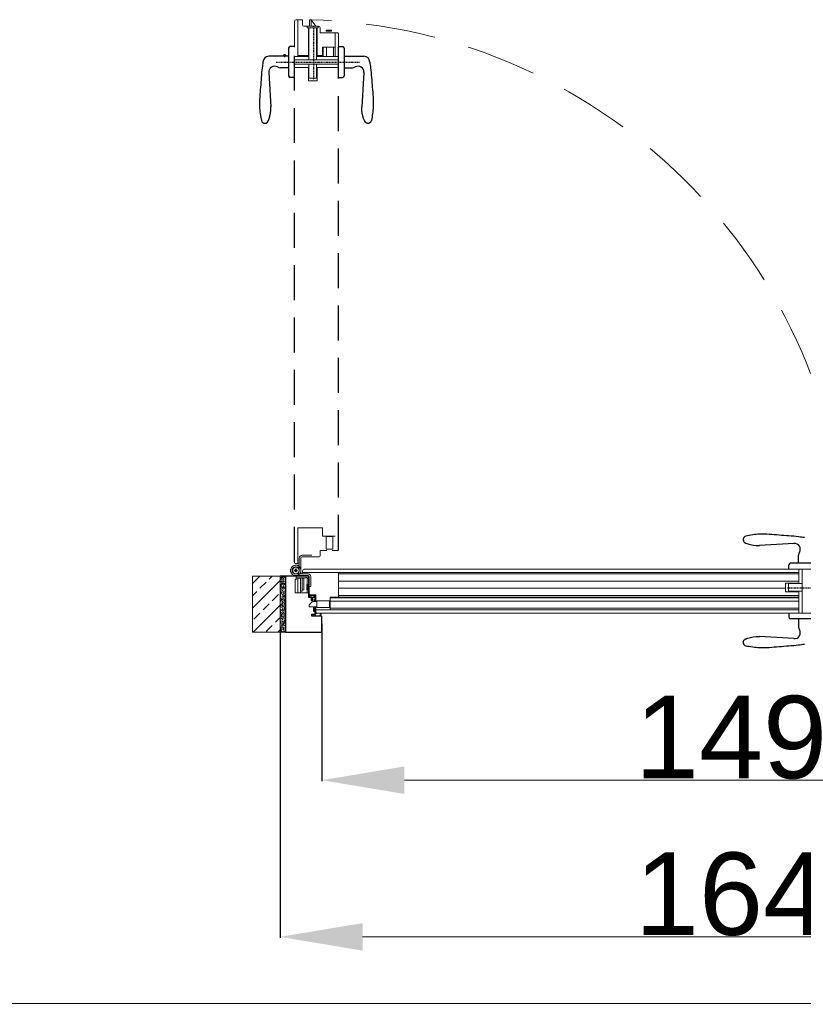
# Model space of a CAD drawing. Header units: millimetres. Extents: x 23192 to 149900, y -396339 to -79279.
# Tile 9 of 136: x 67847 to 67990, y -237910 to -237730. Entities that reach past the tile are written whole.
import ezdxf

# ---------------------------------------------------------------- set-up
doc = ezdxf.new("R2010")
doc.units = ezdxf.units.MM
for name, pattern in [('CENTER', [0.6, 0.375, -0.075, 0.075, -0.075]), ('DASHDOT', [25.4, 12.7, -6.35, 0, -6.35]), ('DASHED', [19.05, 12.7, -6.35]), ('HIDDENX2', [19.05, 12.7, -6.35])]:
    doc.linetypes.add(name, pattern=pattern)
doc.layers.get('0').update_dxf_attribs({"lineweight": 0})
for name, color, linetype, lineweight in [('! Ślusarka opisy', 2, 'Continuous', 15), ('0_LEGENDA', 7, 'Continuous', 13), ('Drzwi - hatch', 8, 'Continuous', 5), ('Drzwi KRAWĘDZIE', 7, 'Continuous', 20), ('Drzwi Kreskowanie', 252, 'Continuous', 5)]:
    doc.layers.add(name, color=color, linetype=linetype, lineweight=lineweight)
for name, color, linetype in [('Drzwi - klamki', 150, 'Continuous'), ('Drzwi PRZER-DUŻA', 240, 'DASHED'), ('GRUBA', 4, 'Continuous'), ('OSIE-DUŻE', 40, 'CENTER'), ('POMOCN-2', 13, 'Continuous'), ('SYMETRIA-DASHDOT', 6, 'DASHDOT')]:
    doc.layers.add(name, color=color, linetype=linetype)
doc.styles.add('AT_ARIAL', font='arial.ttf')
doc.dimstyles.new('Renata_ślusarka', dxfattribs={"dimtxt": 50, "dimasz": 50, "dimexe": 0.18, "dimexo": 0.0625, "dimgap": 0.09, "dimtad": 1, "dimdec": 0, "dimzin": 0, "dimdsep": 46, "dimtxsty": 'AT_ARIAL', "dimcen": 0.09, "dimclrd": 7, "dimclre": 7, "dimclrt": 7, "dimadec": 0, "dimazin": 0, "dimtfac": 1, "dimtdec": 0, "dimtofl": 0, "dimtmove": 0, "dimatfit": 3, "dimfxl": 1, "dimtolj": 1, "dimtzin": 0, "dimlwd": -1, "dimarcsym": 0})

# ---------------------------------------------------------------- blocks, each defined once
blk = doc.blocks.new('*D141')
at = {"color": 7, "linetype": 'ByBlock', "lineweight": -2, "transparency": 16777216}
for p, q in [((67902.32, -237840.32), (67902.32, -237868.97)), ((68051.13, -237840.32), (68051.13, -237868.97))]:
    blk.add_line(p, q, dxfattribs=at)
at = {"color": 7, "transparency": 16777216}
blk.add_line((67917.32, -237868.79), (68036.13, -237868.79), dxfattribs=at)
at = {"color": 7, "linetype": 'ByBlock', "transparency": 16777216}
for points in [[(67917.32, -237866.29), (67917.32, -237871.29), (67902.32, -237868.79)], [(68036.13, -237866.29), (68036.13, -237871.29), (68051.13, -237868.79)]]:
    blk.add_solid(points, dxfattribs=at)
at = {"layer": 'DEFPOINTS', "color": 0, "linetype": 'ByBlock', "transparency": 16777216}
for p in [(67902.32, -237840.26), (68051.13, -237840.26), (68051.13, -237868.79)]:
    blk.add_point(p, dxfattribs=at)
at = {"color": 7, "linetype": 'ByBlock', "transparency": 16777216, "insert": (67976.72, -237861.04), "char_height": 15, "attachment_point": 5, "style": 'AT_ARIAL'}
blk.add_mtext('\\A1;149', dxfattribs=at)
blk = doc.blocks.new('*D142')
at = {"color": 7, "linetype": 'ByBlock', "lineweight": -2, "transparency": 16777216}
for p, q in [((67894.72, -237841.93), (67894.72, -237897.48)), ((68058.73, -237841.93), (68058.73, -237897.48))]:
    blk.add_line(p, q, dxfattribs=at)
at = {"color": 7, "transparency": 16777216}
blk.add_line((67909.72, -237897.3), (68043.73, -237897.3), dxfattribs=at)
at = {"color": 7, "linetype": 'ByBlock', "transparency": 16777216}
for points in [[(67909.72, -237894.8), (67909.72, -237899.8), (67894.72, -237897.3)], [(68043.73, -237894.8), (68043.73, -237899.8), (68058.73, -237897.3)]]:
    blk.add_solid(points, dxfattribs=at)
at = {"layer": 'DEFPOINTS', "color": 0, "linetype": 'ByBlock', "transparency": 16777216}
for p in [(67894.72, -237841.87), (68058.73, -237841.87), (68058.73, -237897.3)]:
    blk.add_point(p, dxfattribs=at)
at = {"color": 7, "linetype": 'ByBlock', "transparency": 16777216, "insert": (67976.72, -237889.55), "char_height": 15, "attachment_point": 5, "style": 'AT_ARIAL'}
blk.add_mtext('\\A1;164', dxfattribs=at)

msp = doc.modelspace()

# ---------------------------------------------------------------- hatches: boundary and pattern name
at = {"layer": 'Drzwi - hatch'}
h = msp.add_hatch(dxfattribs=at)
h.set_pattern_fill('ANSI33', color=256, scale=0.5, angle=180)
h.set_pattern_definition([(225, (67736.1456, -233815.2176), (2.245064, -2.245064), []), (225, (67733.9005, -233815.2176), (2.245064, -2.245064), [1.5875, -0.79375])])
h.paths.add_polyline_path([(67889.721, -237841.87), (67894.721, -237841.87), (67894.721, -237831.67), (67889.721, -237831.67)])
h = msp.add_hatch(dxfattribs=at)
h.set_pattern_fill('AR-CONC', color=256, scale=0.003, angle=180)
h.set_pattern_definition([(230, (66829.098, -233556.17943), (-0.546554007, 0.047817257), [0.05715, -0.62865]), (175, (66829.098, -233556.1794), (0.105730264, -0.573170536), [0.04572, -0.50292175]), (280.451445, (66829.05245, -233556.17544), (-0.44082374, -0.525353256), [0.048570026, -0.534270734]), (226.1842, (66829.098, -233556.3318), (-0.81323712, 0.12612698), [0.085725, -0.942975]), (276.635558, (66829.0302, -233556.3213), (-0.7122124, -0.74227837), [0.07285507, -0.80140682]), (171.184151, (66829.098, -233556.3318), (-0.7122124, -0.74227837), [0.0685799, -0.7543792]), (201, (66829.0218, -233556.29373), (-0.454843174, 0.306795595), [0.05715, -0.62865]), (146, (66829.0218, -233556.2937), (-0.185406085, -0.5525639), [0.04572, -0.50292]), (251.451445, (66828.9839, -233556.26816), (-0.64024926, -0.245768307), [0.048570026, -0.53426981]), (217.5, (66829.098, -233556.17943), (-0.00926581, -0.253665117), [0, -0.496824, 0, -0.51054, 0, -0.504825]), (187.5, (66829.098, -233556.17943), (-0.200458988, -0.300541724), [0, -0.291084, 0, -0.485394, 0, -0.192405]), (147.5, (66829.26792, -233556.17943), (-0.4067717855, 0.017186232), [0, -0.1905, 0, -0.59436, 0, -0.78867]), (137.5, (66829.34412, -233556.17943), (-0.444387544, -0.076279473), [0, -0.24765, 0, -0.394716, 0, -0.56007])])
h.paths.add_polyline_path([(67894.721, -237841.87), (67895.721, -237841.87), (67895.721, -237831.67), (67894.721, -237831.67)])
at = {"layer": 'Drzwi Kreskowanie'}
h = msp.add_hatch(dxfattribs=at)
h.set_pattern_fill('ANSI37', color=256, scale=0.05, angle=540, style=0)
h.set_pattern_definition([(315, (61903.53857, -238405.64375), (-0.1122532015, -0.1122532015), []), (225, (61903.53857, -238405.64375), (-0.1122532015, 0.1122532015), [])])
h.paths.add_polyline_path([(67904.101, -237732.515), (67904.101, -237732.315), (67903.101, -237732.315), (67903.101, -237732.515)])
h = msp.add_hatch(dxfattribs=at)
h.set_pattern_fill('ANSI37', color=256, scale=0.05, angle=450, style=0)
h.set_pattern_definition([(225, (67324.05201, -231833.60671), (-0.1122532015, 0.1122532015), []), (135, (67324.05201, -231833.60671), (0.1122532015, 0.1122532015), [])])
h.paths.add_polyline_path([(67899.871, -237834.17), (67899.671, -237834.17), (67899.671, -237833.17), (67899.871, -237833.17)])
h = msp.add_hatch(dxfattribs=at)
h.set_pattern_fill('ANSI37', color=256, scale=0.05, angle=450, style=0)
h.set_pattern_definition([(135, (65987.61035, -233816.14942), (-0.1122532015, -0.1122532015), []), (225, (65987.61035, -233816.14942), (0.1122532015, -0.1122532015), [])])
h.paths.add_polyline_path([(67900.867, -237838.07), (67901.067, -237838.07), (67901.067, -237837.569), (67900.917, -237837.569), (67900.917, -237837.269), (67900.867, -237837.269)])

# ---------------------------------------------------------------- linework, layer by layer
at = {"layer": '! Ślusarka opisy', "linetype": 'HIDDENX2'}
msp.add_arc((67897.571, -237830.62), 100.23, 359.1709, 88.57306, dxfattribs=at)
for p, q in [((67897.321, -237730.74), (67897.321, -237735.42)), ((67898.821, -237730.42), (67897.641, -237730.42)), ((67898.821, -237731.42), (67898.821, -237730.42)), ((67901.701, -237731.62), (67899.021, -237731.62)), ((67902.021, -237732.82), (67902.021, -237731.94)), ((67905.221, -237732.82), (67902.021, -237732.82)), ((67905.321, -237735.42), (67905.321, -237732.92)), ((67902.571, -237737.12), (67902.571, -237735.42)), ((67903.171, -237737.12), (67903.171, -237735.42)), ((67904.421, -237737.12), (67904.421, -237735.42)), ((67902.421, -237737.12), (67902.421, -237736.92)), ((67899.141, -237830.37), (67992.771, -237830.37)), ((67989.071, -237830.97), (67905.321, -237830.97)), ((67901.221, -237837.77), (67989.071, -237837.77)), ((67901.319, -237838.37), (67992.771, -237838.37))]:
    msp.add_line(p, q)
at = {"ltscale": 0.2}
for p, q in [((67905.321, -237835.17), (67989.071, -237835.169)), ((67905.321, -237835.469), (67989.071, -237835.469))]:
    msp.add_line(p, q, dxfattribs=at)
for points in [[(67897.921, -237735.42), (67897.921, -237735.42), (67897.921, -237736.92), (67899.866, -237736.92)], [(67901.466, -237736.92), (67902.421, -237736.92), (67902.421, -237735.42), (67904.721, -237735.42)], [(67897.921, -237829.37), (67897.921, -237822.87), (67902.421, -237822.87), (67902.421, -237824.37), (67904.721, -237824.37)], [(67898.821, -237830.97), (67905.321, -237830.97), (67905.321, -237835.469), (67903.821, -237835.469), (67903.821, -237837.77)]]:
    msp.add_lwpolyline(points)
for points in [[(67898.221, -237829.37), (67897.641, -237829.37, -0.4142136), (67897.321, -237829.05), (67897.321, -237824.37)], [(67903.221, -237826.97), (67902.021, -237826.97), (67902.021, -237827.85, -0.4142136), (67901.701, -237828.17), (67900.521, -237828.17)], [(67905.321, -237826.87, -0.4142136), (67905.221, -237826.97), (67904.221, -237826.97)], [(67898.821, -237831.27), (67898.821, -237830.69, -0.4142136), (67899.141, -237830.37), (67903.821, -237830.37)], [(67901.221, -237836.269), (67901.221, -237835.07), (67900.341, -237835.07, -0.4142136), (67900.021, -237834.75), (67900.021, -237833.57)], [(67901.321, -237838.37, -0.4142136), (67901.221, -237838.27), (67901.221, -237837.269)]]:
    msp.add_lwpolyline(points, format="xyb")
msp.add_lwpolyline([(67903.821, -237835.62), (67989.071, -237835.619)], dxfattribs=at)
for centre, radius, start, end in [((67897.641, -237730.74), 0.32, 90, 180), ((67899.021, -237731.42), 0.2, 180, 270), ((67901.701, -237731.94), 0.32, 0, 90), ((67905.221, -237732.92), 0.1, 0, 90)]:
    msp.add_arc(centre, radius, start, end)
at = {"layer": '0_LEGENDA', "color": 7, "linetype": 'ByBlock', "ltscale": 5}
msp.add_line((66326.915, -237909.226), (69282.662, -237909.565), dxfattribs=at)
at = {"layer": 'Drzwi - klamki', "ltscale": 0.2}
for p, q in [((67896.261, -237735.62), (67896.261, -237740.62)), ((67897.321, -237735.32), (67896.561, -237735.32)), ((67905.321, -237735.32), (67906.081, -237735.32)), ((67906.381, -237735.62), (67906.381, -237740.62)), ((67896.261, -237737.07), (67892.661, -237737.07)), ((67895.261, -237736.87), (67895.261, -237737.07)), ((67895.761, -237736.87), (67895.261, -237736.87)), ((67895.761, -237736.87), (67895.761, -237737.07)), ((67906.381, -237737.07), (67909.981, -237737.07)), ((67892.666, -237740.02), (67893.061, -237746.27)), ((67896.261, -237739.17), (67894.779, -237739.17)), ((67906.381, -237739.17), (67907.864, -237739.17)), ((67909.977, -237740.02), (67909.581, -237746.27)), ((67897.321, -237740.92), (67896.561, -237740.92)), ((67905.321, -237740.92), (67906.081, -237740.92)), ((67988.171, -237825.714), (67981.921, -237826.11)), ((67989.021, -237829.31), (67989.021, -237827.827)), ((67987.271, -237830.37), (67987.271, -237829.61)), ((67992.571, -237829.31), (67987.571, -237829.31)), ((67987.271, -237838.37), (67987.271, -237839.13)), ((67992.571, -237839.43), (67987.571, -237839.43)), ((67989.021, -237839.43), (67989.021, -237840.912)), ((67988.171, -237843.025), (67981.921, -237842.63))]:
    msp.add_line(p, q, dxfattribs=at)
for centre, radius, start, end in [((67896.561, -237735.62), 0.3, 90, 180), ((67906.081, -237735.62), 0.3, 0, 90), ((67892.661, -237738.12), 1.05, 90, 180), ((67909.981, -237738.12), 1.05, 0, 90), ((67893.711, -237739.92), 1.05, 58.61185, 185.46502), ((67894.779, -237738.17), 1, 238.61185, 270), ((67907.864, -237738.17), 1, 270, 301.38815), ((67908.931, -237739.92), 1.05, 354.53498, 121.38815), ((67896.561, -237740.62), 0.3, 180, 270), ((67906.081, -237740.62), 0.3, 270, 0), ((67892.011, -237748.53), 0.74, 198.92464, 270), ((67910.622, -237748.53), 0.74, 270, 341.07536), ((67979.661, -237825.06), 0.74, 108.92464, 180), ((67988.271, -237826.76), 1.05, 328.61185, 95.46502), ((67990.021, -237827.827), 1, 148.61185, 180), ((67987.571, -237829.61), 0.3, 90, 180), ((67987.571, -237839.13), 0.3, 180, 270), ((67988.271, -237841.98), 1.05, 264.53498, 31.38815), ((67990.021, -237840.912), 1, 180, 211.38815), ((67979.661, -237843.671), 0.74, 180, 251.07536)]:
    msp.add_arc(centre, radius, start, end, dxfattribs=at)
for centre, major_axis in [((67892.02, -237746.27), (0, 3)), ((67981.921, -237825.069), (3, 0))]:
    msp.add_ellipse(centre, major_axis=major_axis, ratio=0.3470158, start_param=3.1329974, end_param=4.712389, dxfattribs=at)
at = {"layer": 'Drzwi - klamki', "ltscale": 0.2, "extrusion": (0, 0, -1)}
for centre, major_axis in [((67910.622, -237746.27), (0, -3)), ((67981.921, -237843.671), (-3, 0))]:
    msp.add_ellipse(centre, major_axis=major_axis, ratio=0.3470158, start_param=-0.0085952, end_param=1.5707963, dxfattribs=at)
at = {"layer": 'Drzwi - klamki', "ltscale": 0.2}
for points in [[(67891.611, -237738.12), (67891.461, -237739.17), (67891.161, -237742.72), (67890.979, -237746.27), (67891.311, -237748.77)], [(67911.031, -237738.12), (67911.181, -237739.17), (67911.481, -237742.72), (67911.664, -237746.27), (67911.331, -237748.77)], [(67990.071, -237824.66), (67989.021, -237824.51), (67985.471, -237824.21), (67981.921, -237824.027), (67979.421, -237824.36)], [(67990.071, -237844.08), (67989.021, -237844.23), (67985.471, -237844.53), (67981.921, -237844.712), (67979.421, -237844.38)]]:
    msp.add_spline(points, degree=3, dxfattribs=at)
at = {"layer": 'Drzwi KRAWĘDZIE'}
for p, q in [((67897.921, -237730.42), (67897.921, -237737.12)), ((67900.067, -237731.618), (67900.067, -237730.42)), ((67900.067, -237730.42), (67900.367, -237730.42)), ((67900.367, -237731.618), (67900.367, -237730.42)), ((67901.217, -237731.618), (67900.367, -237730.42)), ((67901.651, -237731.62), (67899.651, -237731.62)), ((67899.651, -237731.62), (67899.651, -237731.916)), ((67901.651, -237731.916), (67899.651, -237731.916)), ((67901.621, -237731.62), (67899.671, -237731.62)), ((67899.866, -237737.12), (67899.866, -237731.916)), ((67899.946, -237737.72), (67899.946, -237731.916)), ((67901.346, -237737.72), (67901.346, -237731.916)), ((67901.466, -237737.12), (67901.466, -237731.916)), ((67901.651, -237731.62), (67901.651, -237731.916)), ((67904.721, -237737.12), (67904.721, -237732.82)), ((67897.321, -237737.12), (67899.866, -237737.12)), ((67905.321, -237737.72), (67897.321, -237737.72)), ((67901.466, -237737.12), (67905.321, -237737.12)), ((67905.321, -237738.52), (67897.321, -237738.52)), ((67897.321, -237739.12), (67899.866, -237739.12)), ((67899.866, -237741.533), (67899.866, -237739.12)), ((67899.946, -237741.033), (67899.946, -237738.52)), ((67901.346, -237741.033), (67901.346, -237738.52)), ((67901.466, -237741.533), (67901.466, -237739.12)), ((67901.466, -237739.12), (67905.321, -237739.12)), ((67901.466, -237741.533), (67899.866, -237741.533)), ((67899.946, -237741.033), (67901.346, -237741.033)), ((67901.346, -237741.033), (67899.946, -237741.033)), ((67904.331, -237824.47), (67903.111, -237824.47)), ((67900.521, -237827.87), (67898.721, -237827.87)), ((67897.571, -237829.67), (67898.221, -237829.67)), ((67898.221, -237830.62), (67898.221, -237828.37)), ((67898.521, -237830.62), (67898.521, -237828.37)), ((67900.521, -237828.17), (67898.721, -237828.17)), ((67897.321, -237830.57), (67897.321, -237830.67)), ((67897.485, -237830.57), (67897.321, -237830.57)), ((67897.321, -237830.57), (67897.321, -237830.67)), ((67897.485, -237830.57), (67897.321, -237830.57)), ((67897.321, -237830.67), (67897.485, -237830.67)), ((67897.321, -237830.67), (67897.485, -237830.67)), ((67897.521, -237830.37), (67897.521, -237830.533)), ((67897.621, -237830.37), (67897.521, -237830.37)), ((67897.521, -237830.37), (67897.521, -237830.533)), ((67897.621, -237830.37), (67897.521, -237830.37)), ((67897.521, -237830.706), (67897.521, -237830.87)), ((67897.521, -237830.706), (67897.521, -237830.87)), ((67897.521, -237830.87), (67897.621, -237830.87)), ((67897.521, -237830.87), (67897.621, -237830.87)), ((67897.571, -237831.27), (67899.821, -237831.27)), ((67897.621, -237830.533), (67897.621, -237830.37)), ((67897.621, -237830.533), (67897.621, -237830.37)), ((67897.621, -237830.87), (67897.621, -237830.706)), ((67897.621, -237830.87), (67897.621, -237830.706)), ((67897.821, -237830.57), (67897.658, -237830.57)), ((67897.821, -237830.57), (67897.658, -237830.57)), ((67897.658, -237830.67), (67897.821, -237830.67)), ((67897.658, -237830.67), (67897.821, -237830.67)), ((67897.821, -237830.67), (67897.821, -237830.57)), ((67897.821, -237830.67), (67897.821, -237830.57)), ((67898.308, -237831.219), (67898.012, -237831.097)), ((67898.171, -237829.883), (67898.049, -237830.179)), ((67898.135, -237829.97), (67898.221, -237829.97)), ((67898.221, -237831.184), (67898.221, -237831.27)), ((67898.521, -237830.62), (67898.521, -237831.27)), ((67905.321, -237831.27), (67989.071, -237831.27)), ((67989.071, -237830.37), (67989.071, -237832.915)), ((67989.671, -237838.37), (67989.671, -237830.37)), ((67897.471, -237832.27), (67897.471, -237834.67)), ((67897.621, -237832.27), (67897.471, -237832.27)), ((67897.571, -237831.57), (67899.821, -237831.57)), ((67897.621, -237831.67), (67897.621, -237832.27)), ((67897.621, -237831.97), (67899.425, -237831.97)), ((67897.921, -237832.046), (67897.921, -237834.67)), ((67898.421, -237832.046), (67897.921, -237832.046)), ((67898.421, -237831.97), (67898.421, -237834.37)), ((67898.421, -237832.046), (67898.421, -237834.67)), ((67898.721, -237831.97), (67898.721, -237834.37)), ((67899.021, -237832.046), (67898.721, -237832.046)), ((67899.021, -237832.046), (67899.021, -237834.126)), ((67899.621, -237834.67), (67899.621, -237832.166)), ((67900.021, -237833.57), (67900.021, -237831.77)), ((67900.321, -237833.57), (67900.321, -237831.77)), ((67905.321, -237832.57), (67989.071, -237832.57)), ((67986.658, -237832.915), (67989.071, -237832.915)), ((67986.658, -237834.515), (67986.658, -237832.915)), ((67987.158, -237832.995), (67987.158, -237834.395)), ((67987.158, -237834.395), (67987.158, -237832.995)), ((67987.158, -237832.995), (67989.671, -237832.995)), ((67897.471, -237834.67), (67899.921, -237834.67)), ((67898.421, -237834.67), (67897.921, -237834.67)), ((67898.721, -237834.37), (67898.421, -237834.37)), ((67899.021, -237834.126), (67898.721, -237834.126)), ((67900.004, -237835.531), (67899.917, -237834.69)), ((67899.973, -237834.642), (67899.96, -237834.642)), ((67900.016, -237834.679), (67900.086, -237835.13)), ((67900.321, -237833.57), (67900.021, -237833.57)), ((67900.395, -237835.105), (67900.395, -237835.105)), ((67900.43, -237835.07), (67901.091, -237835.07)), ((67901.12, -237835.098), (67901.12, -237835.115)), ((67905.321, -237833.87), (67986.658, -237833.87)), ((67986.658, -237834.515), (67989.071, -237834.515)), ((67987.158, -237834.395), (67989.671, -237834.395)), ((67989.071, -237834.515), (67989.071, -237838.37)), ((67900.357, -237835.57), (67900.047, -237835.57)), ((67900.047, -237835.57), (67900.442, -237835.57)), ((67900.093, -237835.451), (67900.071, -237835.236)), ((67900.093, -237835.212), (67900.197, -237835.211)), ((67900.115, -237835.471), (67901.005, -237835.471)), ((67900.233, -237835.161), (67900.122, -237835.161)), ((67900.212, -237835.219), (67900.305, -237835.311)), ((67900.233, -237835.161), (67900.314, -237835.242)), ((67900.325, -237835.316), (67900.317, -237835.316)), ((67900.334, -237835.314), (67900.496, -237835.22)), ((67900.346, -237835.248), (67900.384, -237835.232)), ((67900.357, -237835.745), (67900.357, -237835.832)), ((67900.357, -237835.985), (67900.357, -237836.088)), ((67900.445, -237835.91), (67900.36, -237835.84)), ((67900.482, -237836.178), (67900.362, -237836.097)), ((67900.374, -237835.979), (67900.45, -237836.058)), ((67900.375, -237835.738), (67900.442, -237835.808)), ((67900.384, -237835.232), (67900.471, -237835.19)), ((67900.68, -237835.14), (67900.43, -237835.14)), ((67900.442, -237835.808), (67900.442, -237835.57)), ((67900.45, -237836.058), (67900.445, -237835.91)), ((67900.471, -237835.19), (67900.509, -237835.168)), ((67900.488, -237836.18), (67900.554, -237836.18)), ((67900.525, -237835.21), (67900.726, -237835.21)), ((67900.531, -237835.162), (67900.68, -237835.162)), ((67900.673, -237836.109), (67900.56, -237836.179)), ((67900.599, -237835.57), (67900.599, -237835.808)), ((67900.599, -237835.57), (67901.063, -237835.57)), ((67900.599, -237835.808), (67900.659, -237835.761)), ((67900.616, -237835.901), (67900.608, -237836.058)), ((67900.608, -237836.058), (67900.66, -237835.998)), ((67900.675, -237835.835), (67900.616, -237835.901)), ((67900.677, -237835.769), (67900.677, -237835.828)), ((67900.678, -237836.006), (67900.678, -237836.1)), ((67900.686, -237835.146), (67900.686, -237835.146)), ((67900.744, -237835.192), (67900.744, -237835.168)), ((67900.762, -237835.14), (67901.016, -237835.14)), ((67901.016, -237835.14), (67900.914, -237835.246)), ((67900.917, -237836.269), (67900.917, -237835.969)), ((67901.117, -237835.969), (67900.917, -237835.969)), ((67901.117, -237836.169), (67900.917, -237836.169)), ((67900.921, -237835.387), (67901.011, -237835.451)), ((67901.111, -237835.136), (67900.965, -237835.286)), ((67900.977, -237835.36), (67901.089, -237835.423)), ((67901.117, -237835.47), (67901.117, -237835.515)), ((67901.117, -237836.269), (67901.117, -237835.969)), ((67903.721, -237837.379), (67903.721, -237836.159)), ((67989.071, -237836.22), (67903.821, -237836.22)), ((67900.571, -237838.57), (67900.571, -237838.92)), ((67900.837, -237838.574), (67900.867, -237838.92)), ((67900.886, -237838.57), (67900.904, -237838.77)), ((67900.904, -237838.77), (67901.07, -237838.57)), ((67900.917, -237837.269), (67900.917, -237837.569)), ((67901.117, -237837.369), (67900.917, -237837.369)), ((67901.117, -237837.569), (67900.917, -237837.569)), ((67900.961, -237838.78), (67901.094, -237838.62)), ((67901.094, -237838.62), (67901.153, -237838.608)), ((67901.117, -237837.269), (67901.117, -237837.569)), ((67901.97, -237838.731), (67902.166, -237838.554)), ((67902.038, -237838.737), (67902.221, -237838.56)), ((67902.206, -237838.37), (67902.176, -237838.501)), ((67902.221, -237838.56), (67902.221, -237838.37)), ((67989.071, -237837.47), (67903.821, -237837.47)), ((67900.521, -237838.97), (67902.221, -237838.97)), ((67900.571, -237838.92), (67900.867, -237838.92)), ((67900.571, -237838.92), (67900.867, -237838.92)), ((67900.908, -237838.821), (67901.461, -237838.92)), ((67900.908, -237838.821), (67900.917, -237838.92)), ((67900.908, -237838.821), (67900.917, -237838.92)), ((67900.908, -237838.821), (67901.461, -237838.92)), ((67900.917, -237838.92), (67901.461, -237838.92)), ((67900.917, -237838.92), (67901.461, -237838.92)), ((67900.961, -237838.78), (67901.746, -237838.92)), ((67900.961, -237838.78), (67901.746, -237838.92)), ((67901.746, -237838.92), (67902.118, -237838.92)), ((67901.746, -237838.92), (67902.118, -237838.92)), ((67902.118, -237838.92), (67901.97, -237838.731)), ((67902.221, -237838.97), (67902.038, -237838.737))]:
    msp.add_line(p, q, dxfattribs=at)
for points in [[(67903.101, -237732.315), (67903.101, -237732.515), (67904.101, -237732.515), (67904.101, -237732.315)], [(67903.111, -237824.47), (67903.111, -237826.77), (67904.331, -237826.77), (67904.331, -237824.47), (67904.231, -237824.37), (67903.211, -237824.37)], [(67889.721, -237831.67), (67894.721, -237831.67), (67894.721, -237841.87), (67889.721, -237841.87)], [(67899.671, -237833.17), (67899.871, -237833.17), (67899.871, -237834.17), (67899.671, -237834.17)], [(67901.421, -237836.269), (67900.621, -237836.269), (67900.021, -237836.869), (67900.021, -237837.269), (67901.421, -237837.269)], [(67903.721, -237836.159), (67901.421, -237836.159), (67901.421, -237837.379), (67903.721, -237837.379), (67903.821, -237837.279), (67903.821, -237836.259)]]:
    msp.add_lwpolyline(points, close=True, dxfattribs=at)
for points in [[(67899.621, -237834.67), (67899.921, -237834.67), (67899.921, -237831.67), (67897.621, -237831.67), (67897.621, -237831.97)], [(67901.067, -237837.569), (67901.067, -237838.07), (67900.867, -237838.07), (67900.867, -237837.269)]]:
    msp.add_lwpolyline(points, dxfattribs=at)
msp.add_circle((67897.571, -237830.62), 0.6, dxfattribs=at)
msp.add_circle((67897.571, -237830.62), 0.6, dxfattribs=at)
for centre, radius, start, end in [((67902.05, -237732.489), 0.0289, 180, 270), ((67898.721, -237828.37), 0.5, 90, 180), ((67897.571, -237830.62), 0.95, 50.84169, 0), ((67897.571, -237830.62), 0.95, 50.84169, 0), ((67897.571, -237830.62), 0.95, 320.84169, 270), ((67897.571, -237830.62), 0.95, 320.84169, 270), ((67898.721, -237828.37), 0.2, 90, 180), ((67897.571, -237830.62), 0.65, 42.70871, 0), ((67897.571, -237830.62), 0.65, 312.70871, 270), ((67897.571, -237830.62), 0.1, 120, 150), ((67897.571, -237830.62), 0.1, 120, 150), ((67897.571, -237830.62), 0.1, 210, 240), ((67897.571, -237830.62), 0.1, 210, 240), ((67897.571, -237830.62), 0.1, 30, 60), ((67897.571, -237830.62), 0.1, 30, 60), ((67897.571, -237830.62), 0.1, 300, 330), ((67897.571, -237830.62), 0.1, 300, 330), ((67899.821, -237831.77), 0.5, 0, 90), ((67899.549, -237832.042), 0.144, 300.24838, 149.75162), ((67899.821, -237831.77), 0.2, 0, 90), ((67899.96, -237834.685), 0.0434, 90, 185.93988), ((67899.973, -237834.685), 0.0434, 8.81043, 90), ((67900.43, -237835.105), 0.0351, 90, 180), ((67900.43, -237835.105), 0.0351, 180, 270), ((67901.091, -237835.098), 0.0289, 0, 90), ((67900.047, -237835.526), 0.0434, 185.93988, 270), ((67900.093, -237835.234), 0.0217, 90.19456, 185.93988), ((67900.122, -237835.125), 0.0361, 188.81043, 270), ((67900.115, -237835.449), 0.0217, 185.93988, 270), ((67900.193, -237835.241), 0.0294, 41.9308, 82.43452), ((67900.317, -237835.298), 0.0181, 225.01195, 270), ((67900.335, -237835.221), 0.0289, 225.01195, 292.8251), ((67900.325, -237835.298), 0.0181, 270, 300.08298), ((67900.367, -237835.745), 0.0108, 42.59235, 180), ((67900.367, -237835.832), 0.0108, 180, 228.37832), ((67900.367, -237835.989), 0.0112, 57.18701, 160.31765), ((67900.368, -237836.088), 0.0108, 180, 235.89151), ((67900.488, -237836.169), 0.0108, 235.89151, 270), ((67900.532, -237835.281), 0.0716, 96.05413, 120.813), ((67900.531, -237835.206), 0.0434, 90, 120.08298), ((67900.554, -237836.169), 0.0108, 270, 302.16432), ((67900.666, -237835.769), 0.0108, 0, 132.6348), ((67900.667, -237836.006), 0.0108, 0, 132.12574), ((67900.667, -237836.1), 0.0108, 302.16432, 0), ((67900.666, -237835.828), 0.0108, 318.90641, 0), ((67900.68, -237835.146), 0.00614, 0, 90), ((67900.664, -237835.147), 0.0216, 315.62301, 2.70364), ((67900.726, -237835.192), 0.0181, 270, 0), ((67900.773, -237835.167), 0.029, 112.04102, 182.41399), ((67900.966, -237835.314), 0.0858, 127.23443, 238.2729), ((67901.003, -237835.317), 0.0496, 127.23443, 238.2729), ((67901.005, -237835.46), 0.0108, 270, 54.82408), ((67901.063, -237835.515), 0.0542, 270, 0), ((67901.063, -237835.47), 0.0542, 0, 60.49873), ((67901.091, -237835.115), 0.0289, 313.94643, 0), ((67901.627, -237839.098), 0.732, 95.00539, 133.71386), ((67901.689, -237839.131), 0.749, 50.42539, 135.71581), ((67901.716, -237839.154), 0.8, 54.84885, 78.99677)]:
    msp.add_arc(centre, radius, start, end, dxfattribs=at)
at = {"layer": 'Drzwi PRZER-DUŻA', "ltscale": 0.5}
for p, q in [((67897.321, -237829.05), (67897.321, -237735.42)), ((67905.321, -237826.872), (67905.321, -237735.42))]:
    msp.add_line(p, q, dxfattribs=at)
at = {"layer": 'GRUBA'}
msp.add_lwpolyline([(67901.117, -237836.269), (67901.117, -237835.57), (67899.921, -237835.57), (67899.921, -237834.168), (67899.921, -237834.168), (67899.921, -237834.17), (67899.671, -237834.17), (67899.671, -237833.17), (67899.921, -237833.17), (67899.921, -237832.17), (67899.921, -237832.17), (67899.921, -237831.67), (67895.721, -237831.67), (67895.721, -237841.87), (67902.001, -237841.87, 0.4142136), (67902.321, -237841.55), (67902.321, -237838.97), (67900.521, -237838.97), (67900.521, -237838.57), (67901.117, -237838.57), (67901.117, -237838.07), (67900.867, -237838.07), (67900.867, -237837.269)], format="xyb", dxfattribs=at)
at = {"layer": 'OSIE-DUŻE', "ltscale": 0.3}
for p, q in [((67900.821, -237731.62), (67900.821, -237741.23)), ((67894.021, -237738.12), (67909.192, -237738.12)), ((67895.511, -237736.719), (67895.511, -237737.243)), ((67996.571, -237833.87), (67986.961, -237833.87))]:
    msp.add_line(p, q, dxfattribs=at)
at = {"layer": 'POMOCN-2'}
for p, q in [((67895.721, -237831.67), (67894.721, -237831.67)), ((67895.721, -237841.87), (67894.721, -237841.87))]:
    msp.add_line(p, q, dxfattribs=at)
at = {"layer": 'SYMETRIA-DASHDOT'}
for p, q in [((67897.229, -237830.62), (67897.914, -237830.62)), ((67897.914, -237830.62), (67897.229, -237830.62)), ((67897.571, -237830.277), (67897.571, -237830.962)), ((67897.571, -237830.277), (67897.571, -237830.962))]:
    msp.add_line(p, q, dxfattribs=at)

# ---------------------------------------------------------------- dimensions: what is measured, and where the dimension line sits
at = {"linetype": 'ByBlock'}
for base, p1, p2, picture, middle in [((68051.126, -237868.789), (67902.321, -237840.26), (68051.126, -237840.26), '*D141', (67976.724, -237861.041)), ((68058.726, -237897.303), (67894.721, -237841.87), (68058.726, -237841.87), '*D142', (67976.724, -237889.555))]:
    dim = msp.add_linear_dim(base=base, p1=p1, p2=p2, dimstyle='Renata_ślusarka', override={"dimtxt": 15, "dimasz": 15}, dxfattribs=at)
    dim.commit()
    dim.dimension.update_dxf_attribs({"geometry": picture, "text_midpoint": middle})

doc.saveas('drawing.dxf')
